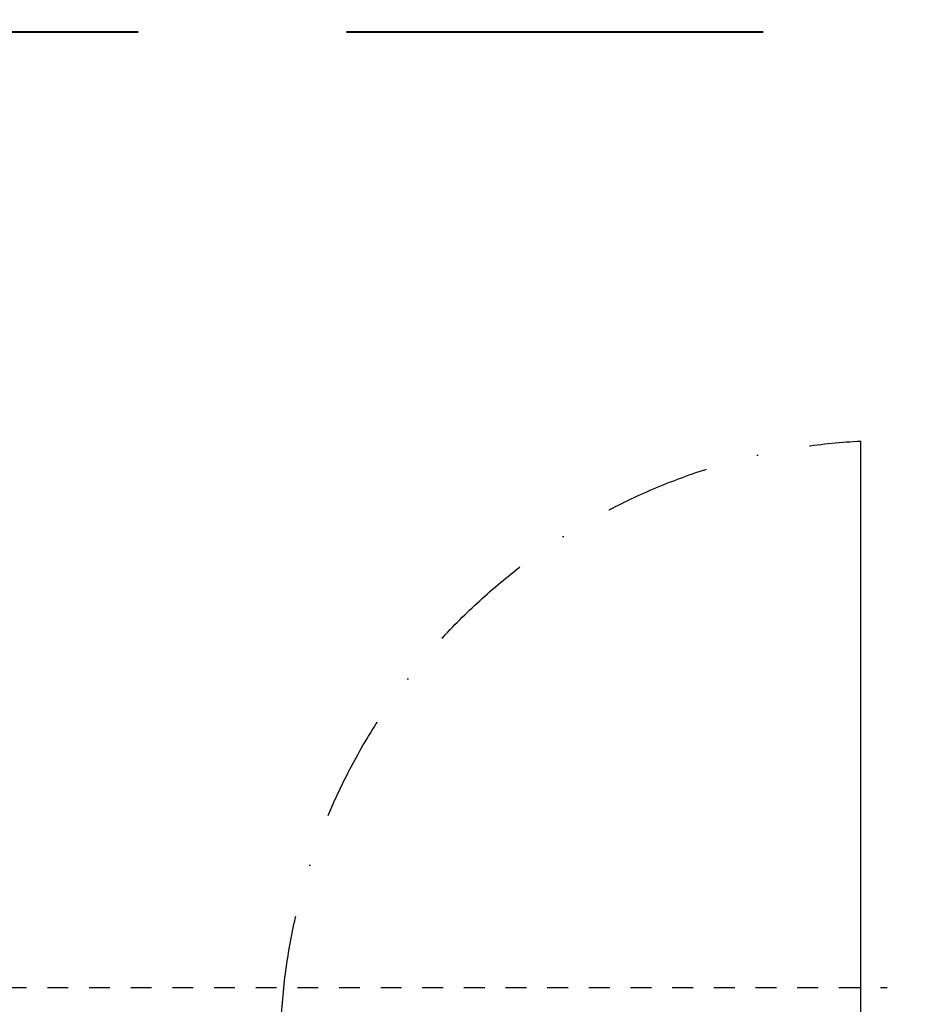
# Model space of a CAD drawing. Header units: millimetres. Extents: x -165365 to -33565, y 7406 to 103342.
# Tile 45 of 256: x -127185 to -126105, y 44233 to 45415. Entities that reach past the tile are written whole.
import ezdxf

# ---------------------------------------------------------------- set-up
doc = ezdxf.new("R2010")
doc.units = ezdxf.units.MM
doc.header["$MEASUREMENT"] = 0
for name, pattern in [('ACAD_ISO03W100', [150, 60, -90]), ('DASHDOT', [1, 0.5, -0.25, 0, -0.25]), ('DASHED2', [0.375, 0.25, -0.125]), ('Dashed2cust', [50, 25, -25])]:
    doc.linetypes.add(name, pattern=pattern)
for name, color, linetype in [('___INST__AR_podstawy', 3, 'Continuous'), ('ELEK CIENKIE', 80, 'Continuous'), ('IPHandle', 7, 'Continuous')]:
    doc.layers.add(name, color=color, linetype=linetype)

# ---------------------------------------------------------------- blocks, each defined once
blk = doc.blocks.new('AVS_IPMC2_LR_2_t')
blk.add_line((27.4, 0), (27.4, -27.4))
at = {"color": 7, "linetype": 'DASHDOT', "ltscale": 10}
blk.add_arc((28.923, 1.523), 28.963, 183.0137, 266.9863, dxfattribs=at)
blk = doc.blocks.new('A$C67C88CC4')
at = {"linetype": 'Dashed2cust'}
blk.add_line((110, 655.96), (1968, 655.96), dxfattribs=at)
at = {"layer": 'IPHandle', "xscale": 25.4, "yscale": 25.4}
blk.add_blockref('AVS_IPMC2_LR_2_t', (1240.534, 695.96), dxfattribs=at)

msp = doc.modelspace()

# ---------------------------------------------------------------- linework, layer by layer
at = {"layer": '___INST__AR_podstawy', "color": 10, "linetype": 'DASHED2', "lineweight": 40, "ltscale": 2000}
msp.add_lwpolyline([(-133642.9145, 35250), (-119542.9145, 35250), (-119542.9145, 45400), (-133642.9145, 45400)], close=True, dxfattribs=at)
at = {"layer": 'ELEK CIENKIE', "color": 232, "linetype": 'ACAD_ISO03W100', "ltscale": 3}
msp.add_circle((-126312.31976, 39885.75), 7540, dxfattribs=at)

# ---------------------------------------------------------------- block references
at = {"xscale": -1, "rotation": 180}
msp.add_blockref('A$C67C88CC4', (-128111.9507, 44909.43797), dxfattribs=at)

doc.saveas('drawing.dxf')
